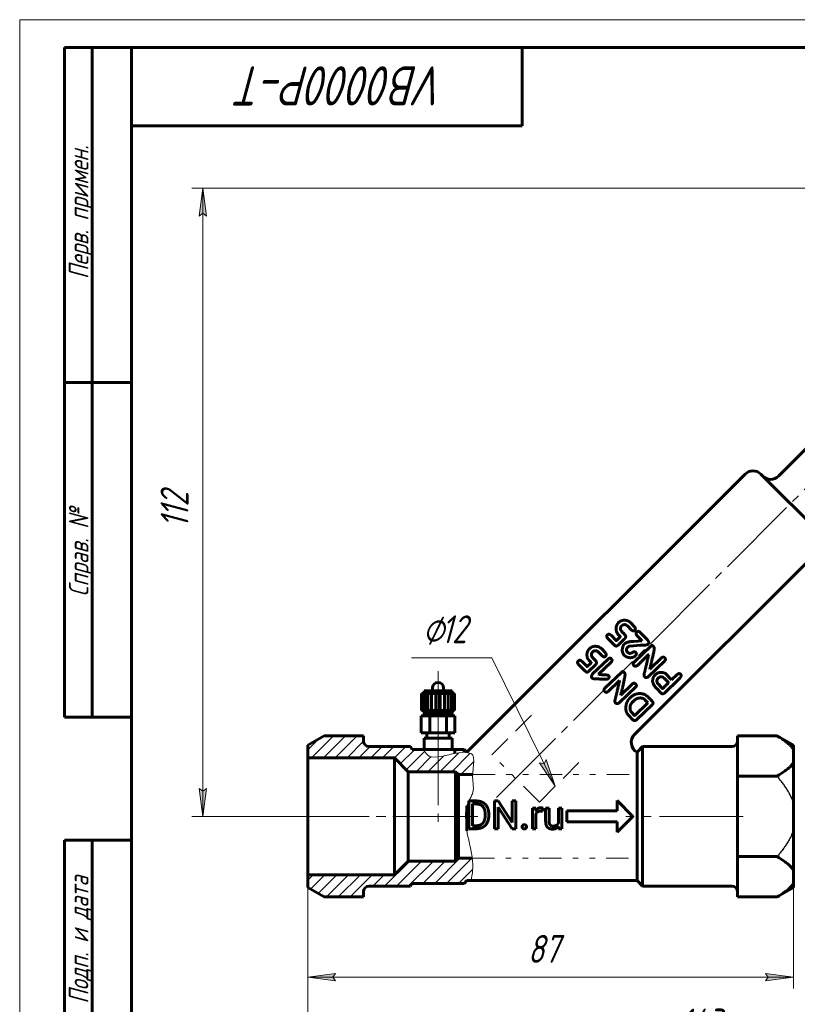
# Model space of a CAD drawing. Header units: millimetres. Extents: x 0 to 210, y 0 to 297.
# Tile 2 of 6: x 0 to 139, y 121 to 297. Entities that reach past the tile are written whole.
import ezdxf

# ---------------------------------------------------------------- set-up
doc = ezdxf.new("R2010")
doc.units = ezdxf.units.MM
for name, pattern in [('K5LT-1', [0]), ('K5LT_AXLED', [19.5, 15, -1.5, 1.5, -1.5]), ('K5LT_BASIC', [0]), ('K5LT_CHAIN_LINE_WITH_2_POINTS', [12, 4, -2, 1, -2, 1, -2]), ('K5LT_DASHED', [6, 4, -2]), ('K5LT_THIN', [0]), ('K5LT_THIN_INCLUDED_TO_HATCHING', [0])]:
    doc.linetypes.add(name, pattern=pattern)
doc.layers.add('Системный слой', color=7, linetype='Continuous')
doc.layers.add('Системный слой (1)', color=7, linetype='Continuous', true_color=0x6c6c6c)
doc.styles.add('KDIMTEXTSTYLE', font='txt', dxfattribs={"width": 0.96, "oblique": 15, "height": 5})
doc.styles.add('KTEXTSTYLE', font='txt', dxfattribs={"width": 0.96, "height": 5})
doc.dimstyles.new('KDIMSTYLE (1.00)', dxfattribs={"dimtxt": 5, "dimasz": 1, "dimexe": 2, "dimexo": 0, "dimgap": 1, "dimtad": 1, "dimtxsty": 'KDIMTEXTSTYLE', "dimsah": 1, "dimcen": 0, "dimdle": 1, "dimadec": 0, "dimazin": 0, "dimtfac": 0.667, "dimtmove": 0, "dimatfit": 3, "dimfxl": 1, "dimtvp": 1, "dimtolj": 1, "dimtzin": 0, "dimarcsym": 0})

# ---------------------------------------------------------------- blocks, each defined once
blk = doc.blocks.new('U10')
at = {"layer": 'Системный слой (1)', "color": 7, "linetype": 'K5LT_THIN_INCLUDED_TO_HATCHING', "lineweight": 18, "true_color": 0xffffff}
for p, q in [((72.32, 166.24), (72.43, 166.05)), ((72.43, 166.05), (72.6, 165.78)), ((72.6, 165.78), (72.88, 165.42)), ((72.88, 165.42), (73.23, 165.1)), ((73.23, 165.1), (73.27, 165.08)), ((73.27, 165.08), (73.34, 165.04)), ((73.34, 165.04), (73.48, 164.98)), ((73.48, 164.98), (73.78, 164.88)), ((73.78, 164.88), (74.47, 164.83)), ((74.47, 164.83), (75.61, 164.99)), ((75.61, 164.99), (76.26, 165.13)), ((76.26, 165.13), (76.31, 165.14)), ((76.31, 165.14), (76.4, 165.16)), ((76.4, 165.16), (76.58, 165.2)), ((76.58, 165.2), (76.9, 165.28)), ((76.9, 165.28), (77.1, 165.32)), ((77.1, 165.32), (77.29, 165.36)), ((77.29, 165.36), (77.53, 165.42)), ((77.53, 165.42), (77.86, 165.49)), ((77.86, 165.49), (78.34, 165.58)), ((78.34, 165.58), (79.02, 165.68)), ((79.02, 165.68), (79.94, 165.72)), ((79.94, 165.72), (80.95, 165.43)), ((80.95, 165.43), (81.16, 165.2)), ((81.16, 165.2), (81.19, 165.15)), ((81.19, 165.15), (81.24, 165.04)), ((81.24, 165.04), (81.32, 164.78)), ((81.36, 164.16), (81.31, 163.39)), ((81.32, 164.78), (81.36, 164.16)), ((81.19, 162.34), (81.17, 162.08)), ((81.21, 162.53), (81.19, 162.34)), ((81.23, 162.72), (81.21, 162.53)), ((81.26, 162.96), (81.23, 162.72)), ((81.31, 163.39), (81.26, 162.96)), ((81.15, 161.72), (81.14, 161.42)), ((81.14, 161.42), (81.14, 161.34)), ((81.14, 161.34), (81.14, 161.19)), ((81.14, 161.19), (81.16, 160.89)), ((81.17, 162.08), (81.15, 161.72)), ((81.16, 160.89), (81.19, 160.49)), ((81.24, 158.8), (81.14, 158.37)), ((81.19, 160.49), (81.22, 160.23)), ((81.22, 160.23), (81.24, 159.99)), ((81.24, 159.99), (81.26, 159.7)), ((81.27, 159.33), (81.24, 158.8)), ((81.26, 159.7), (81.27, 159.33)), ((80.47, 157.06), (80.41, 156.94)), ((80.55, 157.21), (80.47, 157.06)), ((80.61, 157.31), (80.55, 157.21)), ((80.64, 157.38), (80.61, 157.31)), ((80.67, 157.43), (80.64, 157.38)), ((80.69, 157.47), (80.67, 157.43)), ((80.72, 157.52), (80.69, 157.47)), ((80.77, 157.6), (80.72, 157.52)), ((80.86, 157.76), (80.77, 157.6)), ((81.02, 158.08), (80.86, 157.76)), ((81.09, 158.25), (81.02, 158.08)), ((81.12, 158.33), (81.09, 158.25)), ((81.14, 158.37), (81.12, 158.33)), ((80.06, 155.96), (79.87, 154.86)), ((80.22, 156.49), (80.06, 155.96)), ((80.33, 156.75), (80.22, 156.49)), ((80.38, 156.88), (80.33, 156.75)), ((80.41, 156.94), (80.38, 156.88)), ((79.87, 154.86), (79.93, 152.7)), ((79.93, 152.7), (80.11, 151.56)), ((80.11, 151.56), (80.13, 151.43)), ((80.13, 151.43), (80.18, 151.16)), ((80.18, 151.16), (80.29, 150.64)), ((80.29, 150.64), (80.43, 150.01)), ((80.43, 150.01), (80.51, 149.64)), ((80.51, 149.64), (80.57, 149.35)), ((80.57, 149.35), (80.65, 149.02)), ((80.65, 149.02), (80.74, 148.57)), ((80.74, 148.57), (80.87, 147.94)), ((80.87, 147.94), (81.03, 146.99)), ((81.03, 146.99), (81.16, 145.58)), ((81.16, 145.58), (81.11, 144.15)), ((81.02, 143.51), (80.85, 142.79)), ((81.07, 143.88), (81.02, 143.51)), ((81.1, 144.06), (81.07, 143.88)), ((81.11, 144.15), (81.1, 144.06)), ((80.85, 142.79), (80.83, 142.74))]:
    blk.add_line(p, q, dxfattribs=at)
blk = doc.blocks.new('D0')
at = {"layer": 'Системный слой (1)'}
for points in [[(51.6, 112.2), (56.6, 112.86), (56.1, 112.2), (56.6, 111.55)], [(189.6, 111.55), (194.6, 112.2), (189.6, 112.86), (190.1, 112.2)]]:
    blk.add_hatch(color=7, dxfattribs=at).paths.add_polyline_path(points)
at = {"layer": 'Системный слой (1)', "color": 7, "linetype": 'K5LT_THIN', "lineweight": 18, "true_color": 0xffffff}
for p, q in [((194.6, 233.14), (194.6, 110.2)), ((51.6, 143.76), (51.6, 110.2)), ((51.6, 112.2), (56.6, 112.86)), ((56.6, 111.55), (51.6, 112.2)), ((51.6, 112.2), (194.6, 112.2)), ((56.6, 112.86), (56.1, 112.2)), ((56.1, 112.2), (56.6, 111.55)), ((190.1, 112.2), (189.6, 112.86)), ((189.6, 112.86), (194.6, 112.2)), ((194.6, 112.2), (189.6, 111.55)), ((189.6, 111.55), (190.1, 112.2))]:
    blk.add_line(p, q, dxfattribs=at)
blk.add_wipeout([(118.15, 113.2), (118.15, 120.59), (127.64, 120.59), (127.64, 113.2)]).dxf.layer = 'Системный слой (1)'
at = {"layer": 'Системный слой (1)', "color": 7, "insert": (118.15, 119.79), "char_height": 5, "attachment_point": 1, "style": 'KTEXTSTYLE'}
blk.add_mtext('\\fArial|b0|c204|p34;\\H5.0;\\W1.000;\\Q15;\\fGOST Type AU|b0|i0|c204|p34;\\Q15;\\W0.960;143', dxfattribs=at)
blk = doc.blocks.new('KDIMARROW_01')
at = {"layer": 'Системный слой'}
blk.add_hatch(color=0, dxfattribs=at).paths.add_polyline_path([(0, 0), (-5, 0.66), (-4.5, 0), (-5, -0.66)])
at = {"layer": 'Системный слой', "color": 0, "linetype": 'K5LT_THIN', "lineweight": 18}
for p, q in [((-4.5, 0), (-5, 0.66)), ((-5, 0.66), (0, 0)), ((0, 0), (-5, -0.66)), ((-5, -0.66), (-4.5, 0))]:
    blk.add_line(p, q, dxfattribs=at)
at = {"layer": 'Системный слой (1)', "color": 0, "linetype": 'K5LT_THIN', "lineweight": 18}
blk.add_line((95.1, 154.24), (94.1, 154.24), dxfattribs=at)
blk = doc.blocks.new('D1')
at = {"layer": 'Системный слой (1)'}
for points in [[(33.49, 261.8), (32.83, 266.8), (32.17, 261.8), (32.83, 262.3)], [(32.83, 154.24), (33.49, 159.24), (32.83, 158.74), (32.17, 159.24)]]:
    blk.add_hatch(color=7, dxfattribs=at).paths.add_polyline_path(points)
at = {"layer": 'Системный слой (1)', "color": 7, "linetype": 'K5LT_THIN', "lineweight": 18, "true_color": 0xffffff}
for p, q in [((160.94, 266.8), (30.83, 266.8)), ((32.17, 261.8), (32.83, 266.8)), ((32.83, 266.8), (33.49, 261.8)), ((32.83, 154.24), (32.83, 266.8)), ((32.83, 262.3), (32.17, 261.8)), ((33.49, 261.8), (32.83, 262.3)), ((32.83, 154.24), (32.17, 159.24)), ((32.17, 159.24), (32.83, 158.74)), ((32.83, 158.74), (33.49, 159.24)), ((33.49, 159.24), (32.83, 154.24)), ((51.6, 154.24), (30.83, 154.24))]:
    blk.add_line(p, q, dxfattribs=at)
blk.add_wipeout([(31.83, 205.9), (24.44, 205.9), (24.44, 214.76), (31.83, 214.76)]).dxf.layer = 'Системный слой (1)'
at = {"layer": 'Системный слой (1)', "color": 7, "insert": (25.24, 205.9), "char_height": 5, "attachment_point": 1, "rotation": 90, "style": 'KTEXTSTYLE'}
blk.add_mtext('\\fArial|b0|c204|p34;\\H5.0;\\W1.000;\\Q15;\\fGOST Type AU|b0|i0|c204|p34;\\Q15;\\W0.960;112', dxfattribs=at)
blk = doc.blocks.new('D2')
at = {"layer": 'Системный слой (1)'}
for points in [[(56.1, 125.4), (56.6, 126.06), (51.6, 125.4), (56.6, 124.74)], [(138.6, 125.4), (133.6, 126.06), (134.1, 125.4), (133.6, 124.74)]]:
    blk.add_hatch(color=7, dxfattribs=at).paths.add_polyline_path(points)
at = {"layer": 'Системный слой (1)', "color": 7, "linetype": 'K5LT_THIN', "lineweight": 18, "true_color": 0xffffff}
for p, q in [((138.6, 156.71), (138.6, 123.4)), ((51.6, 143.76), (51.6, 123.4)), ((51.6, 125.4), (56.6, 126.06)), ((56.6, 124.74), (51.6, 125.4)), ((51.6, 125.4), (138.6, 125.4)), ((56.6, 126.06), (56.1, 125.4)), ((56.1, 125.4), (56.6, 124.74)), ((134.1, 125.4), (133.6, 126.06)), ((133.6, 126.06), (138.6, 125.4)), ((138.6, 125.4), (133.6, 124.74)), ((133.6, 124.74), (134.1, 125.4))]:
    blk.add_line(p, q, dxfattribs=at)
blk.add_wipeout([(91.01, 126.4), (91.01, 133.78), (98.85, 133.78), (98.85, 126.4)]).dxf.layer = 'Системный слой (1)'
at = {"layer": 'Системный слой (1)', "color": 7, "insert": (91.01, 132.99), "char_height": 5, "attachment_point": 1, "style": 'KTEXTSTYLE'}
blk.add_mtext('\\fArial|b0|c204|p34;\\H5.0;\\W1.000;\\Q15;\\fGOST Type AU|b0|i0|c204|p34;\\Q15;\\W0.960;87', dxfattribs=at)
blk = doc.blocks.new('U11')
at = {"layer": 'Системный слой (1)'}
blk.add_hatch(color=7, dxfattribs=at).paths.add_polyline_path([(95.93, 159.65), (94.31, 164.42), (93.94, 163.68), (93.13, 163.84)])
at = {"layer": 'Системный слой (1)', "color": 7, "linetype": 'K5LT_THIN', "lineweight": 18, "true_color": 0xffffff}
for p, q in [((84.6, 182.67), (70.18, 182.67)), ((84.6, 182.67), (95.93, 159.65)), ((93.94, 163.68), (94.31, 164.42)), ((94.31, 164.42), (95.93, 159.65)), ((95.93, 159.65), (93.13, 163.84)), ((93.13, 163.84), (93.94, 163.68))]:
    blk.add_line(p, q, dxfattribs=at)
at = {"layer": 'Системный слой (1)', "color": 7, "char_height": 5, "attachment_point": 1, "style": 'KTEXTSTYLE'}
for s, insert in [('\\fArial|b0|c204|p34;\\H5.0;\\W1.000;\\Q15;\\fGOST Type AU|b0|i0|c204|p34;\\Q15;\\W0.960;⌀', (72.18, 190.26)), ('\\fArial|b0|c204|p34;\\H5.0;\\W1.000;\\Q15;\\fGOST Type AU|b0|i0|c204|p34;\\Q15;\\W0.960;12', (75.49, 190.26))]:
    blk.add_mtext(s, dxfattribs=dict(at, insert=insert))
blk = doc.blocks.new('U12')
at = {"color": 7, "linetype": 'K5LT_THIN', "lineweight": 18, "true_color": 0xffffff}
for p, q in [((0, 0), (0, 297)), ((0, 297), (210, 297))]:
    blk.add_line(p, q, dxfattribs=at)
at = {"color": 143, "linetype": 'K5LT_BASIC', "lineweight": 60, "true_color": 0x33acca}
for p, q in [((8, 172), (8, 292)), ((20, 292), (8, 292)), ((13, 172), (13, 292)), ((20, 5), (20, 292)), ((20, 292), (205, 292)), ((90, 292), (90, 278)), ((90, 278), (20, 278)), ((20, 232), (8, 232)), ((20, 172), (8, 172)), ((8, 5), (8, 150)), ((20, 150), (8, 150)), ((13, 5), (13, 150))]:
    blk.add_line(p, q, dxfattribs=at)
at = {"color": 7, "attachment_point": 1, "style": 'KTEXTSTYLE'}
for s, insert, char_height, rotation in [('\\fArial|b0|c204|p34;\\H5.0;\\W1.000;\\Q15;\\fGOST Type AU|b0|i0|c204|p34;\\Q15;\\W0.960;\\H7.00;VB0000P-T', (76.37, 281.64), 7, 180), ('\\fArial|b0|c204|p34;\\H5.0;\\W1.000;\\Q15;\\fGOST Type AU|b0|i0|c204|p34;\\Q15;\\W0.960;\\H3.50;Перв. примен.', (8.82, 250.52), 3.5, 90), ('\\fArial|b0|c204|p34;\\H5.0;\\W1.000;\\Q15;\\fGOST Type AU|b0|i0|c204|p34;\\Q15;\\W0.960;\\H3.50;Справ. №', (8.82, 193.63), 3.5, 90), ('\\fArial|b0|c204|p34;\\H5.0;\\W1.000;\\Q15;\\fGOST Type AU|b0|i0|c204|p34;\\Q15;\\W0.960;\\H3.50;Подп. и дата', (8.82, 120.66), 3.5, 90)]:
    blk.add_mtext(s, dxfattribs=dict(at, insert=insert, char_height=char_height, rotation=rotation))

msp = doc.modelspace()

# ---------------------------------------------------------------- hatches: boundary and pattern name
at = {"layer": 'Системный слой (1)'}
h = msp.add_hatch(dxfattribs=at)
h.set_pattern_fill('', angle=45, style=0, pattern_type=0)
h.set_pattern_definition([(45, (0, 0), (-1.06066, 1.06066), [])])
h.paths.add_polyline_path([(81.06, 146.735), (78.595, 146.735), (78.095, 146.235), (69.595, 146.235), (67.12, 143.76), (51.595, 143.76), (51.595, 141.492), (54.524, 139.801), (61.595, 139.801), (61.595, 140.735), (61.888, 141.442), (62.595, 141.735), (70.004, 141.735), (70.292, 142.235), (79.595, 142.235), (80.095, 142.735), (80.833, 142.735), (81.075, 143.88), (81.118, 144.245), (81.128, 144.347), (81.143, 144.551), (81.16, 144.957), (81.148, 145.762)])
h.paths.add_polyline_path([(78.595, 161.735), (81.149, 161.735), (81.169, 162.058), (81.203, 162.433), (81.227, 162.655), (81.247, 162.834), (81.271, 163.037), (81.301, 163.307), (81.337, 163.683), (81.363, 164.202), (81.296, 164.865), (81.121, 165.253), (81.084, 165.3), (81, 165.386), (80.798, 165.525), (80.273, 165.69), (78.857, 165.658), (77.898, 165.494), (77.393, 165.387), (77.118, 165.326), (76.929, 165.282), (76.733, 165.237), (76.477, 165.178), (76.218, 165.119), (76.123, 165.097), (75.933, 165.054), (75.561, 164.975), (74.926, 164.868), (74.077, 164.836), (73.189, 165.135), (73.145, 165.168), (73.059, 165.238), (72.897, 165.397), (72.602, 165.778), (72.342, 166.203), (72.324, 166.235), (70.292, 166.235), (70.004, 166.735), (62.595, 166.735), (61.888, 167.028), (61.595, 167.735), (61.595, 168.669), (54.524, 168.669), (51.595, 166.978), (51.595, 164.71), (67.12, 164.71), (69.595, 162.235), (78.095, 162.235)])

# ---------------------------------------------------------------- linework, layer by layer
at = {"layer": 'Системный слой (1)', "color": 30, "linetype": 'K5LT_AXLED', "lineweight": 18, "true_color": 0xff8000}
for p, q in [((85.399, 157.603), (180.546, 252.75)), ((74.944, 180.235), (74.944, 174.735)), ((74.944, 175.235), (74.944, 170.985)), ((74.944, 174.485), (74.944, 170.235)), ((74.944, 171.235), (74.944, 152.235)), ((81.84, 154.235), (49.595, 154.235)), ((82.095, 154.235), (60.595, 154.235)), ((129.595, 154.235), (108.595, 154.235))]:
    msp.add_line(p, q, dxfattribs=at)
at = {"layer": 'Системный слой (1)', "color": 143, "linetype": 'K5LT_BASIC', "lineweight": 60, "true_color": 0x33acca}
for p, q in [((135.939, 215.215), (150.929, 230.205)), ((129.929, 215.568), (80.095, 165.735)), ((143.364, 204.962), (132.757, 215.568)), ((143.364, 202.133), (110.137, 168.906)), ((107.348, 189.009), (107.223, 188.888)), ((110.142, 188.222), (109.412, 188.978)), ((107.961, 188.482), (107.77, 188.297)), ((109.598, 187.617), (108.855, 188.387)), ((110.559, 187.319), (110.518, 187.279)), ((112.513, 185.797), (111.148, 187.21)), ((106.534, 184.923), (105.323, 186.147)), ((106.845, 185.754), (105.94, 186.691)), ((107.504, 186.339), (106.898, 185.753)), ((107.522, 186.541), (107.162, 186.914)), ((108.299, 185.987), (107.197, 184.923)), ((111.423, 185.693), (109.993, 185.568)), ((111.455, 185.723), (110.564, 186.646)), ((111.455, 185.723), (111.423, 185.693)), ((102.129, 184.337), (102.004, 184.216)), ((102.742, 183.81), (102.551, 183.625)), ((104.379, 182.944), (103.635, 183.715)), ((104.923, 183.55), (104.193, 184.306)), ((108.168, 184.905), (108.36, 185.143)), ((108.893, 183.638), (108.801, 183.734)), ((108.99, 184.628), (108.961, 184.599)), ((111.224, 184.893), (109.287, 184.753)), ((113.116, 184.814), (110.069, 181.871)), ((112.573, 185.096), (112.546, 185.07)), ((113.576, 184.656), (113.486, 184.75)), ((101.626, 181.082), (100.721, 182.019)), ((102.303, 181.869), (101.943, 182.241)), ((105.394, 182.433), (102.615, 179.749)), ((105.924, 181.831), (103.709, 179.691)), ((112.666, 183.247), (110.65, 181.299)), ((115.575, 182.106), (112.608, 179.241)), ((112.692, 183.22), (112.666, 183.247)), ((115.023, 182.677), (112.903, 180.63)), ((101.315, 180.25), (100.104, 181.475)), ((102.285, 181.666), (101.679, 181.081)), ((103.08, 181.315), (101.978, 180.251)), ((107.897, 180.142), (104.849, 177.199)), ((108.357, 179.984), (108.267, 180.077)), ((112.903, 180.63), (112.877, 180.657)), ((103.761, 179.637), (103.709, 179.691)), ((107.447, 178.574), (105.43, 176.627)), ((105.501, 179.45), (105.463, 179.489)), ((107.473, 178.547), (107.447, 178.574)), ((116.205, 178.203), (115.482, 178.951)), ((118.159, 178.905), (115.513, 176.326)), ((116.79, 178.716), (115.686, 179.86)), ((117.769, 179.662), (116.79, 178.716)), ((72.444, 176.235), (72.444, 176.735)), ((77.444, 176.735), (72.444, 176.735)), ((73.944, 176.735), (73.944, 177.235)), ((75.944, 176.735), (75.944, 177.235)), ((77.444, 176.235), (77.444, 176.735)), ((110.355, 177.433), (107.389, 174.569)), ((109.803, 178.005), (107.684, 175.958)), ((114.893, 176.33), (114.183, 177.066)), ((115.169, 177.174), (114.221, 178.156)), ((116.204, 178.15), (116.205, 178.203)), ((71.969, 176.235), (72.172, 176.235)), ((71.969, 173.235), (71.969, 176.235)), ((72.172, 176.235), (72.564, 176.235)), ((72.172, 173.235), (72.172, 176.235)), ((72.564, 173.235), (72.564, 176.235)), ((72.564, 176.235), (73.118, 176.235)), ((73.118, 173.235), (73.118, 176.235)), ((73.118, 176.235), (73.796, 176.235)), ((73.796, 173.235), (73.796, 176.235)), ((73.796, 176.235), (74.552, 176.235)), ((74.552, 173.235), (74.552, 176.235)), ((74.552, 176.235), (75.335, 176.235)), ((75.335, 173.235), (75.335, 176.235)), ((75.335, 176.235), (76.092, 176.235)), ((76.092, 176.235), (76.77, 176.235)), ((76.092, 173.235), (76.092, 176.235)), ((76.77, 173.235), (76.77, 176.235)), ((76.77, 176.235), (77.324, 176.235)), ((77.324, 176.235), (77.715, 176.235)), ((77.324, 173.235), (77.324, 176.235)), ((77.715, 176.235), (77.918, 176.235)), ((77.715, 173.235), (77.715, 176.235)), ((77.918, 173.235), (77.918, 176.235)), ((107.684, 175.958), (107.658, 175.985)), ((110.001, 174.938), (109.836, 174.78)), ((112.508, 174.605), (111.987, 175.145)), ((113.323, 174.851), (112.598, 175.602)), ((71.969, 173.235), (72.172, 173.235)), ((72.172, 173.235), (72.564, 173.235)), ((77.444, 172.985), (72.444, 172.985)), ((72.444, 172.485), (72.444, 172.985)), ((72.564, 173.235), (73.118, 173.235)), ((72.944, 172.985), (72.944, 173.235)), ((73.118, 173.235), (73.796, 173.235)), ((73.796, 173.235), (74.552, 173.235)), ((74.552, 173.235), (75.335, 173.235)), ((75.335, 173.235), (76.092, 173.235)), ((76.092, 173.235), (76.77, 173.235)), ((76.77, 173.235), (77.324, 173.235)), ((76.944, 172.985), (76.944, 173.235)), ((77.324, 173.235), (77.715, 173.235)), ((77.444, 172.485), (77.444, 172.985)), ((77.715, 173.235), (77.918, 173.235)), ((112.52, 174.564), (110.196, 172.335)), ((113.337, 174.263), (110.503, 171.526)), ((112.52, 174.564), (112.508, 174.605)), ((71.944, 172.235), (73.444, 172.235)), ((71.944, 169.235), (71.944, 172.235)), ((77.444, 172.485), (72.444, 172.485)), ((72.944, 172.235), (72.944, 172.485)), ((73.444, 169.235), (73.444, 172.235)), ((73.444, 172.235), (76.444, 172.235)), ((76.444, 169.235), (76.444, 172.235)), ((76.444, 172.235), (77.944, 172.235)), ((76.944, 172.235), (76.944, 172.485)), ((77.944, 169.235), (77.944, 172.235)), ((109.836, 171.564), (109.047, 172.381)), ((110.143, 172.336), (109.629, 172.868)), ((109.924, 171.483), (109.836, 171.564)), ((54.524, 168.669), (51.595, 166.978)), ((54.524, 168.669), (61.595, 168.669)), ((61.595, 167.735), (61.595, 168.669)), ((71.944, 169.235), (73.444, 169.235)), ((72.444, 168.235), (77.444, 168.235)), ((72.444, 166.235), (72.444, 168.235)), ((72.944, 168.235), (72.944, 169.235)), ((73.444, 169.235), (76.444, 169.235)), ((76.444, 169.235), (77.944, 169.235)), ((76.944, 168.235), (76.944, 169.235)), ((77.444, 166.235), (77.444, 168.235)), ((128.595, 167.61), (128.595, 168.669)), ((135.667, 168.669), (128.595, 168.669)), ((138.595, 166.978), (135.667, 168.669)), ((51.595, 164.71), (51.595, 166.978)), ((70.004, 166.735), (62.595, 166.735)), ((70.292, 166.235), (70.004, 166.735)), ((70.292, 166.235), (72.324, 166.235)), ((72.324, 166.235), (77.944, 166.235)), ((77.944, 165.503), (77.944, 166.235)), ((77.944, 166.235), (79.595, 166.235)), ((80.095, 165.735), (79.595, 166.235)), ((79.595, 166.235), (79.595, 165.724)), ((110.595, 165.735), (111.595, 166.735)), ((111.595, 166.735), (111.595, 141.735)), ((111.595, 166.735), (127.595, 166.735)), ((128.595, 167.61), (128.595, 165.06)), ((138.595, 166.978), (138.595, 166.299)), ((138.595, 166.299), (138.595, 163.822)), ((67.12, 164.71), (51.595, 164.71)), ((51.595, 143.76), (51.595, 164.71)), ((67.12, 164.71), (69.595, 162.235)), ((67.12, 143.76), (67.12, 164.71)), ((80.095, 165.735), (80.095, 165.712)), ((110.595, 165.353), (110.595, 165.735)), ((110.595, 142.735), (110.595, 165.353)), ((128.595, 165.06), (128.595, 162.511)), ((128.595, 161.452), (128.595, 162.511)), ((138.595, 163.822), (138.595, 156.712)), ((78.095, 162.235), (69.595, 162.235)), ((69.595, 146.235), (69.595, 162.235)), ((78.095, 162.235), (78.595, 161.735)), ((78.095, 146.235), (78.095, 162.235)), ((81.149, 161.735), (78.595, 161.735)), ((78.595, 146.735), (78.595, 161.735)), ((135.667, 161.452), (128.595, 161.452)), ((128.595, 159.334), (128.595, 161.452)), ((128.595, 159.334), (128.595, 154.235)), ((107.014, 157.063), (109.843, 154.235)), ((107.014, 157.063), (107.014, 155.235)), ((80.095, 156.102), (80.095, 151.635)), ((80.438, 156.992), (81.844, 156.992)), ((80.438, 156.992), (80.438, 152.026)), ((81.097, 156.453), (81.097, 152.562)), ((81.097, 156.453), (81.844, 156.453)), ((85.069, 156.992), (85.727, 156.992)), ((85.069, 156.992), (85.069, 152.026)), ((85.727, 156.992), (88.237, 153.152)), ((85.727, 155.857), (88.227, 152.026)), ((85.727, 155.857), (85.727, 152.026)), ((88.237, 156.992), (88.237, 153.152)), ((88.237, 156.992), (88.889, 156.992)), ((88.889, 156.992), (88.889, 152.026)), ((91.852, 155.717), (91.852, 152.026)), ((91.852, 155.717), (92.466, 155.717)), ((92.466, 155.717), (92.479, 155.295)), ((93.636, 155.737), (93.633, 155.151)), ((94.22, 155.717), (94.22, 153.336)), ((94.22, 155.717), (94.851, 155.717)), ((94.851, 155.717), (94.851, 153.329)), ((96.491, 155.717), (96.491, 153.032)), ((96.491, 155.717), (97.126, 155.717)), ((97.126, 155.717), (97.126, 152.026)), ((138.595, 156.712), (138.595, 151.759)), ((83.382, 154.663), (83.382, 154.359)), ((84.033, 154.656), (84.033, 154.359)), ((92.483, 154.648), (92.483, 152.026)), ((98.014, 155.235), (107.014, 155.235)), ((98.014, 155.235), (98.014, 153.235)), ((109.843, 154.235), (107.014, 151.407)), ((128.595, 154.235), (128.595, 149.136)), ((80.438, 152.026), (81.782, 152.026)), ((81.097, 152.562), (81.782, 152.562)), ((85.069, 152.026), (85.727, 152.026)), ((88.227, 152.026), (88.889, 152.026)), ((91.852, 152.026), (92.483, 152.026)), ((96.509, 152.392), (96.522, 152.026)), ((96.522, 152.026), (97.126, 152.026)), ((98.014, 153.235), (107.014, 153.235)), ((107.014, 153.235), (107.014, 151.407)), ((138.595, 151.759), (138.595, 144.648)), ((128.595, 147.018), (128.595, 149.136)), ((78.095, 146.235), (78.595, 146.735)), ((81.06, 146.735), (78.595, 146.735)), ((128.595, 145.959), (128.595, 147.018)), ((135.667, 147.018), (128.595, 147.018)), ((67.12, 143.76), (69.595, 146.235)), ((78.095, 146.235), (69.595, 146.235)), ((128.595, 145.959), (128.595, 143.41)), ((67.12, 143.76), (51.595, 143.76)), ((51.595, 141.492), (51.595, 143.76)), ((128.595, 143.41), (128.595, 140.86)), ((138.595, 144.648), (138.595, 142.172)), ((54.524, 139.801), (51.595, 141.492)), ((70.004, 141.735), (62.595, 141.735)), ((70.292, 142.235), (70.004, 141.735)), ((70.292, 142.235), (79.595, 142.235)), ((80.095, 142.735), (79.595, 142.235)), ((80.095, 142.735), (80.833, 142.735)), ((80.833, 142.735), (110.595, 142.735)), ((110.595, 142.735), (111.595, 141.735)), ((111.595, 141.735), (127.595, 141.735)), ((138.595, 141.492), (135.667, 139.801)), ((138.595, 142.172), (138.595, 141.492)), ((61.595, 139.801), (54.524, 139.801)), ((61.595, 139.801), (61.595, 140.735)), ((128.595, 139.801), (128.595, 140.86)), ((135.667, 139.801), (128.595, 139.801))]:
    msp.add_line(p, q, dxfattribs=at)
at = {"layer": 'Системный слой (1)', "color": 7, "linetype": 'K5LT_DASHED', "lineweight": 18, "true_color": 0xffffff}
for p, q in [((84.601, 165.291), (92.058, 172.748)), ((93.086, 156.805), (100.543, 164.263))]:
    msp.add_line(p, q, dxfattribs=at)
at = {"layer": 'Системный слой (1)', "color": 7, "linetype": 'K5LT_CHAIN_LINE_WITH_2_POINTS', "lineweight": 18, "true_color": 0xffffff}
for p, q in [((93.086, 156.805), (84.601, 165.291)), ((81.149, 161.735), (110.595, 161.735)), ((81.06, 146.735), (110.595, 146.735))]:
    msp.add_line(p, q, dxfattribs=at)
at = {"layer": 'Системный слой (1)', "color": 143, "linetype": 'K5LT_BASIC', "lineweight": 60, "true_color": 0x33acca}
for centre, radius, start, end in [((131.343, 214.154), 2, 45, 135), ((134.525, 216.629), 2, 225, 315), ((74.944, 177.235), 1, 90, 180), ((74.944, 177.235), 1, 0, 90), ((62.595, 167.735), 1, 180, 270), ((111.551, 167.492), 2, 135, 241.46194), ((127.595, 167.735), 1, 270, 0), ((62.595, 140.735), 1, 90, 180), ((127.595, 140.735), 1, 0, 90)]:
    msp.add_arc(centre, radius, start, end, dxfattribs=at)
for points in [[(107.223, 188.888), (107.032, 188.703), (106.862, 188.217)], [(108.897, 189.305), (107.915, 189.556), (107.348, 189.009)], [(109.412, 188.978), (109.306, 189.088), (108.897, 189.305)], [(106.862, 188.217), (106.75, 187.341), (107.162, 186.914)], [(107.664, 187.636), (107.559, 188.094), (107.77, 188.297)], [(108.407, 186.784), (107.625, 187.598), (107.664, 187.636)], [(107.961, 188.482), (108.509, 188.745), (108.855, 188.387)], [(109.598, 187.617), (109.927, 187.374), (110.138, 187.578)], [(110.138, 187.578), (110.435, 187.865), (110.142, 188.222)], [(110.518, 187.279), (110.267, 187.037), (110.564, 186.646)], [(111.148, 187.21), (110.867, 187.516), (110.559, 187.319)], [(105.292, 186.758), (105.003, 186.479), (105.323, 186.147)], [(105.293, 186.782), (105.281, 186.771), (105.292, 186.758)], [(105.94, 186.691), (105.546, 187.026), (105.293, 186.782)], [(106.898, 185.753), (106.876, 185.732), (106.845, 185.754)], [(107.522, 186.541), (107.615, 186.445), (107.504, 186.339)], [(108.299, 185.987), (108.753, 186.425), (108.407, 186.784)], [(109.993, 185.568), (108.824, 185.591), (108.36, 185.143)], [(112.573, 185.096), (112.824, 185.367), (112.513, 185.797)], [(101.642, 183.544), (101.531, 182.668), (101.943, 182.241)], [(102.004, 184.216), (101.813, 184.031), (101.642, 183.544)], [(103.678, 184.633), (102.696, 184.884), (102.129, 184.337)], [(102.445, 182.964), (102.34, 183.421), (102.551, 183.625)], [(102.742, 183.81), (103.289, 184.073), (103.635, 183.715)], [(104.193, 184.306), (104.087, 184.416), (103.678, 184.633)], [(104.919, 182.906), (105.216, 183.193), (104.923, 183.55)], [(106.534, 184.923), (106.854, 184.592), (107.197, 184.923)], [(108.168, 184.905), (107.637, 183.8), (108.324, 183.089)], [(108.801, 183.734), (108.529, 184.182), (108.961, 184.599)], [(109.719, 183.544), (109.213, 183.307), (108.893, 183.638)], [(108.99, 184.628), (109.081, 184.715), (109.287, 184.753)], [(110.281, 183.694), (110.014, 183.828), (109.719, 183.544)], [(110.36, 183.642), (110.324, 183.649), (110.281, 183.694)], [(110.323, 183.027), (110.602, 183.391), (110.36, 183.642)], [(111.224, 184.893), (112.369, 184.899), (112.546, 185.07)], [(113.486, 184.75), (113.275, 184.968), (113.116, 184.814)], [(113.526, 183.47), (113.761, 184.465), (113.576, 184.656)], [(100.073, 182.086), (99.784, 181.806), (100.104, 181.475)], [(100.074, 182.11), (100.061, 182.098), (100.073, 182.086)], [(100.721, 182.019), (100.326, 182.354), (100.074, 182.11)], [(102.303, 181.869), (102.395, 181.773), (102.285, 181.666)], [(103.188, 182.111), (102.406, 182.926), (102.445, 182.964)], [(103.08, 181.315), (103.534, 181.753), (103.188, 182.111)], [(104.379, 182.944), (104.708, 182.702), (104.919, 182.906)], [(106.002, 182.452), (105.747, 182.717), (105.394, 182.433)], [(105.924, 181.831), (106.245, 182.226), (106.002, 182.452)], [(108.324, 183.089), (108.462, 182.946), (108.732, 182.804)], [(108.732, 182.804), (109.729, 182.454), (110.323, 183.027)], [(110.069, 181.871), (109.742, 181.556), (109.993, 181.296)], [(112.692, 183.22), (112.287, 181.558), (111.983, 180.193)], [(112.877, 180.657), (113.116, 181.529), (113.526, 183.47)], [(115.562, 182.62), (115.273, 182.919), (115.023, 182.677)], [(115.575, 182.106), (115.825, 182.347), (115.562, 182.62)], [(101.315, 180.25), (101.635, 179.919), (101.978, 180.251)], [(101.679, 181.081), (101.657, 181.06), (101.626, 181.082)], [(108.267, 180.077), (108.056, 180.296), (107.897, 180.142)], [(108.307, 178.798), (108.542, 179.793), (108.357, 179.984)], [(109.993, 181.296), (110.309, 180.97), (110.65, 181.299)], [(111.983, 180.193), (111.718, 179.486), (111.955, 179.241)], [(115.686, 179.86), (114.58, 180.318), (113.873, 179.635)], [(102.615, 179.749), (102.279, 179.292), (102.56, 179)], [(102.56, 179), (102.719, 178.835), (103.759, 178.858)], [(103.759, 178.858), (105.262, 178.726), (105.466, 178.923)], [(105.463, 179.489), (105.34, 179.612), (103.761, 179.637)], [(105.466, 178.923), (105.684, 179.261), (105.501, 179.45)], [(107.473, 178.547), (107.068, 176.885), (106.764, 175.521)], [(107.658, 175.985), (107.897, 176.856), (108.307, 178.798)], [(111.955, 179.241), (112.213, 178.973), (112.608, 179.241)], [(113.384, 178.644), (113.289, 177.977), (114.183, 177.066)], [(113.873, 179.635), (113.479, 179.312), (113.384, 178.644)], [(114.356, 178.997), (114.03, 178.682), (114.221, 178.156)], [(115.482, 178.951), (114.916, 179.538), (114.356, 178.997)], [(118.387, 179.704), (118.141, 179.959), (117.769, 179.662)], [(118.159, 178.905), (118.676, 179.404), (118.387, 179.704)], [(104.849, 177.199), (104.523, 176.884), (104.774, 176.624)], [(104.774, 176.624), (105.089, 176.298), (105.43, 176.627)], [(110.343, 177.947), (110.054, 178.247), (109.803, 178.005)], [(110.355, 177.433), (110.606, 177.675), (110.343, 177.947)], [(115.169, 177.174), (115.2, 177.152), (115.224, 177.176)], [(115.224, 177.176), (116.027, 177.979), (116.204, 178.15)], [(106.764, 175.521), (106.499, 174.814), (106.736, 174.568)], [(109.423, 175.537), (108.883, 175.016), (108.708, 174.505)], [(109.836, 174.78), (109.073, 174.043), (109.46, 173.098)], [(111.91, 176.094), (110.487, 176.565), (109.423, 175.537)], [(110.759, 175.405), (110.376, 175.301), (110.001, 174.938)], [(111.987, 175.145), (111.58, 175.567), (110.759, 175.405)], [(112.598, 175.602), (112.387, 175.82), (111.91, 176.094)], [(113.337, 174.263), (113.575, 174.516), (113.323, 174.851)], [(114.893, 176.33), (115.128, 176.087), (115.513, 176.326)], [(106.736, 174.568), (106.994, 174.301), (107.389, 174.569)], [(108.708, 174.505), (108.317, 173.137), (109.047, 172.381)], [(109.46, 173.098), (109.556, 172.944), (109.629, 172.868)], [(109.924, 171.483), (110.149, 171.269), (110.503, 171.526)], [(110.143, 172.336), (110.174, 172.313), (110.196, 172.335)], [(84.033, 154.656), (84.033, 155.195), (83.719, 156.058), (83.136, 156.668), (82.331, 156.992), (81.844, 156.992)], [(83.382, 154.663), (83.382, 155.089), (83.177, 155.754), (82.782, 156.215), (82.212, 156.453), (81.844, 156.453)], [(93.356, 155.785), (93.056, 155.785), (92.84, 155.657)], [(93.513, 155.77), (93.425, 155.785), (93.356, 155.785)], [(93.636, 155.737), (93.602, 155.754), (93.513, 155.77)], [(81.782, 152.562), (82.314, 152.562), (83.024, 153.009), (83.382, 153.817), (83.382, 154.359)], [(81.782, 152.026), (82.301, 152.026), (83.129, 152.35), (83.719, 152.958), (84.033, 153.82), (84.033, 154.359)], [(93.326, 155.178), (93.414, 155.178), (93.554, 155.168), (93.633, 155.151)], [(90.111, 152.632), (90.01, 152.521), (90.01, 152.361)], [(90.01, 152.361), (90.01, 152.204), (90.111, 152.095)], [(90.403, 152.743), (90.212, 152.743), (90.111, 152.632)], [(90.111, 152.095), (90.212, 151.986), (90.403, 151.986)], [(90.694, 152.632), (90.594, 152.743), (90.403, 152.743)], [(90.403, 151.986), (90.594, 151.986), (90.694, 152.095)], [(90.795, 152.361), (90.795, 152.521), (90.694, 152.632)], [(90.694, 152.095), (90.795, 152.204), (90.795, 152.361)], [(94.22, 153.336), (94.22, 152.968), (94.394, 152.443), (94.554, 152.279)], [(94.554, 152.279), (94.714, 152.115), (94.938, 152.037)], [(94.907, 152.918), (94.851, 153.08), (94.851, 153.329)], [(95.061, 152.663), (94.963, 152.756), (94.907, 152.918)], [(94.938, 152.037), (95.161, 151.958), (95.431, 151.958)], [(95.279, 152.531), (95.158, 152.569), (95.061, 152.663)], [(95.53, 152.494), (95.4, 152.494), (95.279, 152.531)], [(95.431, 151.958), (95.826, 151.958), (96.103, 152.086)], [(96.167, 152.649), (95.932, 152.494), (95.53, 152.494)], [(96.103, 152.086), (96.347, 152.199), (96.509, 152.392)], [(96.491, 153.032), (96.386, 152.793), (96.167, 152.649)]]:
    msp.add_open_spline(points, degree=2, dxfattribs=at)
for points, degree, knots in [([(138.595, 166.299), (138.498, 166.443), (138.28, 166.72), (137.838, 167.165), (137.389, 167.536), (136.946, 167.861), (136.479, 168.18), (136.039, 168.452), (135.722, 168.637), (135.667, 168.669)], 3, [0, 0, 0, 0, 1.6205522, 3.1865513, 5.3222815, 6.257052, 7.3921753, 9.5475792, 10, 10, 10, 10]), ([(138.595, 163.822), (138.498, 163.678), (138.28, 163.401), (137.838, 162.956), (137.389, 162.584), (136.946, 162.26), (136.479, 161.941), (136.039, 161.669), (135.722, 161.484), (135.667, 161.452)], 3, [0, 0, 0, 0, 1.6205522, 3.1865513, 5.3222815, 6.257052, 7.3921753, 9.5475792, 10, 10, 10, 10]), ([(92.84, 155.657), (92.623, 155.529), (92.481, 155.299), (92.479, 155.295)], 2, [0, 0, 0, 1.9671801, 2, 2, 2]), ([(92.483, 154.648), (92.549, 154.804), (92.773, 155.041), (93.107, 155.178), (93.326, 155.178)], 2, [0, 0, 0, 0.9573171, 1.9786585, 3, 3, 3]), ([(138.595, 144.648), (138.498, 144.792), (138.28, 145.069), (137.838, 145.515), (137.389, 145.886), (136.946, 146.21), (136.479, 146.529), (136.039, 146.801), (135.722, 146.986), (135.667, 147.018)], 3, [0, 0, 0, 0, 1.6205522, 3.1865513, 5.3222815, 6.257052, 7.3921753, 9.5475792, 10, 10, 10, 10]), ([(138.595, 142.172), (138.498, 142.027), (138.28, 141.75), (137.838, 141.305), (137.389, 140.934), (136.946, 140.609), (136.479, 140.291), (136.039, 140.018), (135.722, 139.833), (135.667, 139.801)], 3, [0, 0, 0, 0, 1.6205522, 3.1865513, 5.3222815, 6.257052, 7.3921753, 9.5475792, 10, 10, 10, 10])]:
    msp.add_open_spline(points, degree=degree, knots=knots, dxfattribs=at)
at = {"layer": 'Системный слой (1)', "color": 7, "linetype": 'K5LT-1'}
for points in [[(138.595, 156.712), (138.58, 156.757), (138.549, 156.846), (138.501, 156.979), (138.451, 157.111), (138.381, 157.287), (138.289, 157.504), (138.107, 157.905), (137.834, 158.437), (137.45, 159.087), (137.033, 159.716), (136.594, 160.319), (136.138, 160.897), (135.826, 161.269), (135.667, 161.452)], [(138.595, 151.759), (138.58, 151.713), (138.549, 151.624), (138.501, 151.491), (138.451, 151.359), (138.381, 151.183), (138.289, 150.966), (138.107, 150.565), (137.834, 150.033), (137.45, 149.383), (137.033, 148.754), (136.594, 148.151), (136.138, 147.573), (135.826, 147.202), (135.667, 147.018)]]:
    msp.add_open_spline(points, degree=3, knots=[0, 0, 0, 0, 0.4957294, 0.9914588, 1.4871882, 1.9829176, 2.9743764, 3.9658352, 6.6060186, 9.246202, 11.8863854, 14.5265687, 17.0727647, 19.6189607, 19.6189607, 19.6189607, 19.6189607], dxfattribs=at)

# ---------------------------------------------------------------- block references
at = {"layer": 'Системный слой (1)'}
msp.add_blockref('U10', (0, 0), dxfattribs=at)

# ---------------------------------------------------------------- next in the draw order: dimensions: what is measured, and where the dimension line sits
at = {"layer": 'Системный слой (1)', "color": 7}
dim = msp.add_linear_dim(base=(51.595, 112.203), p1=(194.595, 233.142), p2=(51.595, 143.76), dimstyle='KDIMSTYLE (1.00)', override={"dimexo": 0, "dimpost": '\\fGOST Type AU|b0|c204|p34;\\H5.0;\\W0.960;\\Q15;<>', "dimblk1": 'KDIMARROW_01', "dimblk2": 'KDIMARROW_01', "dimse1": 0, "dimse2": 0, "dimclrt": 7, "dimtol": 1, "dimtp": 0, "dimtm": 0, "dimtdec": 5, "dimtolj": 1}, dxfattribs=at)
dim.commit()
dim.dimension.update_dxf_attribs({"geometry": 'D0', "text_midpoint": (123.095, 112.203), "dimtype": 160})

# ---------------------------------------------------------------- next in the draw order: dimensions: what is measured, and where the dimension line sits
dim = msp.add_linear_dim(base=(32.827, 154.235), p1=(160.937, 266.8), p2=(51.595, 154.235), angle=90, text='\\fGOST Type AU|b0|c204|p34;\\H5.0;\\W0.960;\\Q15;\\fGOST Type AU|b0|c204|p34;\\H5.0;\\W0.960;\\Q15;\\fGOST Type AU|b0|i0|c204|p34;\\Q15;112', dimstyle='KDIMSTYLE (1.00)', override={"dimexo": 0, "dimblk1": 'KDIMARROW_01', "dimblk2": 'KDIMARROW_01', "dimse1": 0, "dimse2": 0, "dimclrt": 7, "dimtolj": 1}, dxfattribs=at)
dim.commit()
dim.dimension.update_dxf_attribs({"geometry": 'D1', "text_midpoint": (32.827, 210.518), "dimtype": 160})

# ---------------------------------------------------------------- next in the draw order: block references
at = {"layer": 'Системный слой (1)'}
msp.add_blockref('U11', (0, 0), dxfattribs=at)

# ---------------------------------------------------------------- next in the draw order: dimensions: what is measured, and where the dimension line sits
at = {"layer": 'Системный слой (1)', "color": 7}
dim = msp.add_linear_dim(base=(51.595, 125.403), p1=(138.595, 156.712), p2=(51.595, 143.76), dimstyle='KDIMSTYLE (1.00)', override={"dimexo": 0, "dimpost": '\\fGOST Type AU|b0|c204|p34;\\H5.0;\\W0.960;\\Q15;<>', "dimblk1": 'KDIMARROW_01', "dimblk2": 'KDIMARROW_01', "dimse1": 0, "dimse2": 0, "dimclrt": 7, "dimtol": 1, "dimtp": 0, "dimtm": 0, "dimtdec": 5, "dimtolj": 1}, dxfattribs=at)
dim.commit()
dim.dimension.update_dxf_attribs({"geometry": 'D2', "text_midpoint": (95.095, 125.403), "dimtype": 160})

# ---------------------------------------------------------------- next in the draw order: block references
msp.add_blockref('U12', (0, 0))

doc.saveas('drawing.dxf')
